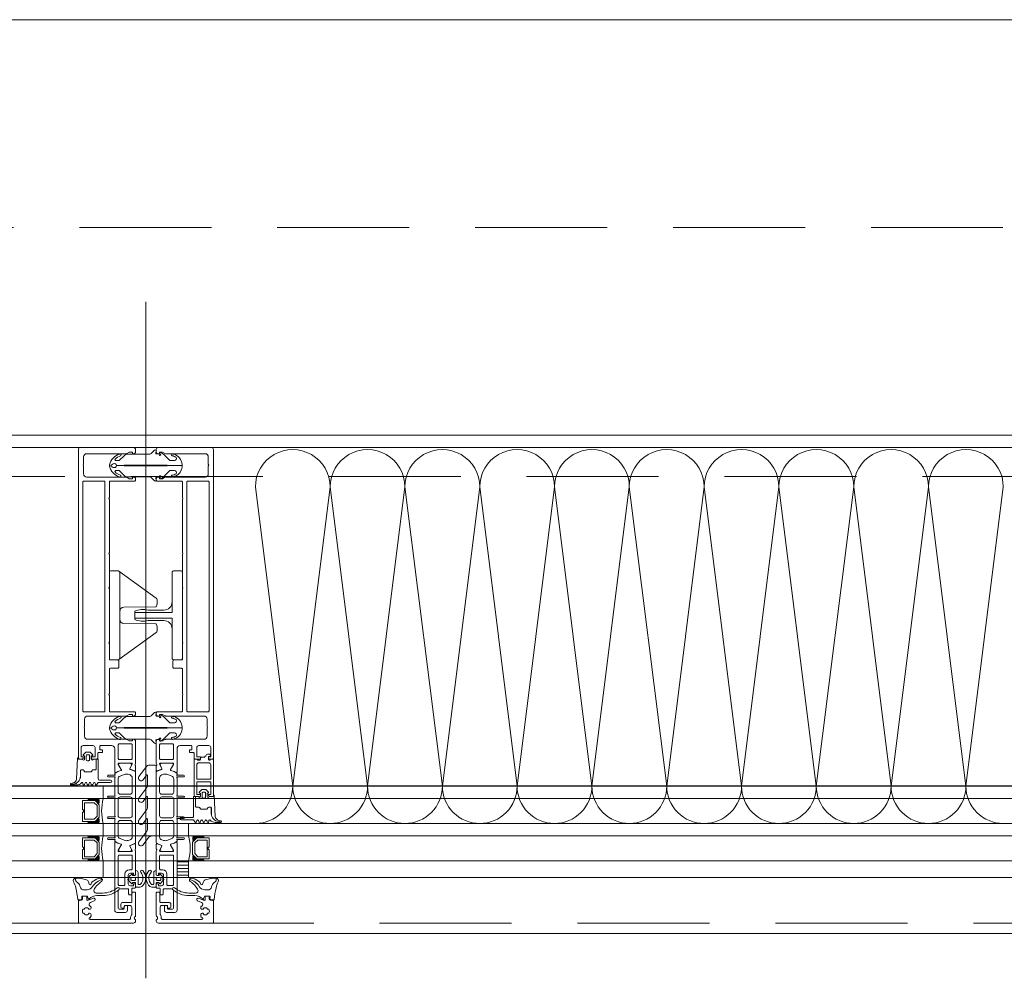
# Model space of a CAD drawing. Header units: millimetres. Extents: x 144573 to 336993, y 74252 to 247042.
# Tile 10 of 256: x 151343 to 151817, y 174594 to 175055. Entities that reach past the tile are written whole.
import ezdxf

# ---------------------------------------------------------------- set-up
doc = ezdxf.new("R2010")
doc.units = ezdxf.units.MM
doc.linetypes.add('ČÁRKOVANÁ', pattern=[19.05, 12.7, -6.35])
doc.layers.add('FASÁDA DETAILNÍ', color=255, linetype='Continuous', lineweight=0)
doc.layers.add('NOVA', color=255, linetype='Continuous', lineweight=0)

# ---------------------------------------------------------------- blocks, each defined once
blk = doc.blocks.new('284336')
for points in [[(-0.7, -9.6), (-10, -9.6, 0.414511), (-10.51, -10.11), (-10.51, -15.51, -1), (-11.69, -15.51), (-11.69, -9.6), (-12.69, -8.95, -0.668884), (-12.6, -8.23), (-11.99, -8.01, 0.766384), (-11.99, -7.21), (-12.6, -6.99, -0.76831), (-12.6, -6.23), (-11.99, -6.01, 0.766384), (-11.99, -5.21), (-12.6, -4.99, -0.76831), (-12.6, -4.23), (-11.99, -4.01, 0.766384), (-11.99, -3.21), (-12.6, -2.99, -0.877523), (-12.5, -2.22), (-12.1, -2.22, 0.698129), (-11.83, -1.5, -0.220231), (-12.89, 0.78), (-12.89, 3.45, -0.157143), (-12.82, 3.68), (-12.69, 3.42, -0.067482), (-12.48, 2.53, 0.393136), (-8.66, -1.02), (-6.1, -1.02, -0.414214), (-5.61, -1.51), (-5.61, -2.22, -0.267949), (-5.85, -2.65), (-6.35, -2.93, 0.267949), (-6.61, -3.38), (-6.61, -5.84, 0.267949), (-6.35, -6.29), (-5.85, -6.57, -0.267949), (-5.61, -7), (-5.61, -8.11, 0.414215), (-5.1, -8.62), (-0.41, -8.62), (-0.41, -9.31, -0.414212), (-0.7, -9.6)], [(-0.41, 0), (-0.41, -2, 0.990243), (-0.4, -3.02), (0.9, -3.02, 0.414214), (1.21, -2.71), (1.21, -2.61, -0.668123), (1.71, -2.4), (2.75, -3.45, -0.199004), (2.89, -3.79), (2.89, -5.43, -0.199038), (2.75, -5.77), (1.71, -6.82, -0.668191), (1.21, -6.61), (1.21, -6.51, 0.414214), (0.9, -6.2), (-0.4, -6.2, 0.990269), (-0.41, -7.22), (-0.41, -8.6), (-5.1, -8.6, -0.414215), (-5.59, -8.11), (-5.59, -7, 0.267949), (-5.84, -6.56), (-6.34, -6.27, -0.267949), (-6.59, -5.84), (-6.59, -3.38, -0.267949), (-6.34, -2.95), (-5.84, -2.66, 0.267949), (-5.59, -2.22), (-5.59, -1.51, 0.414214), (-6.1, -1), (-8.66, -1, -0.393156), (-12.46, 2.53, 0.067572), (-12.67, 3.43), (-12.8, 3.7, -0.637545), (-12.12, 3.53), (-11.92, 2.53, 0.344315), (-10.06, 0.91), (0, 0.38, -0.406913), (0.39, 0), (-0.41, 0)], [(1.7, -4.31, 0.414235), (1.2, -3.81), (-0.7, -3.81, 0.414214), (-1.2, -4.31), (-1.2, -4.91, 0.414214), (-0.7, -5.41), (1.2, -5.41, 0.414235), (1.7, -4.91), (1.7, -4.31)]]:
    blk.add_lwpolyline(points, format="xyb", close=True)
blk = doc.blocks.new('nesystémový nástavec 18')
for p, q in [((-18, 6.8), (-18, 8.8)), ((-17.5, 9.3), (-15.36, 9.3)), ((-17, 6.3), (-17.5, 6.3)), ((-11, 8), (-17, 8)), ((-17, 8), (-17, 6.3)), ((-15.36, 9.3), (0, 9.3)), ((-11, 1.3), (-11, 8)), ((-2.8, 8), (-9.7, 8)), ((-9.7, 1.3), (-9.7, 8)), ((-1.8, 2.3), (-1.8, 7)), ((-0.5, 7.3), (-0.5, 6.8)), ((0, 9.3), (0, 7.8)), ((0, 6.3), (0.55, 6.3)), ((0.55, 6.3), (0.95, 5.9)), ((0.95, 5.9), (0.95, 4.8)), ((0.95, 4.8), (0.95, 4.14)), ((-18, 0.5), (-18, 1.8)), ((-17.5, 2.3), (-17, 2.3)), ((-1.8, 0), (-17.5, 0)), ((-17, 2.3), (-17, 1.3)), ((-17, 1.3), (-11, 1.3)), ((-9.7, 1.3), (-2.8, 1.3)), ((0, 0), (-1.8, 0)), ((-0.4, 2.23), (-0.5, 2.04)), ((-0.5, 2.04), (-0.5, 2)), ((1.2, 2.44), (0, 2.44)), ((0, 1.5), (0, 0)), ((0.95, 4.14), (1.2, 4.14)), ((1.2, 1.85), (1.2, 2.44)), ((1.4, 3.94), (1.4, 3.84)), ((1.6, 3.64), (1.6, 3.64)), ((1.8, 1.37), (1.7, 1.35)), ((2.25, 1.63), (1.8, 1.37)), ((2.4, 2.84), (2.4, 1.89))]:
    blk.add_line(p, q)
for centre, radius, start, end in [((-17.5, 8.8), 0.5, 90, 180), ((-17.5, 6.8), 0.5, 180.0012, 269.9988), ((-15.36, 9.8), 0.5, 270, 270.084), ((-2.8, 7), 1, 0, 90), ((0, 7.3), 0.5, 89.9955, 180.0071), ((0, 6.8), 0.5, 179.9949, 270.006), ((0.75, 4.8), 0.2, 359.9656, 0.0344), ((-17.5, 1.8), 0.5, 89.999, 180.0002), ((-17.5, 0.5), 0.5, 180, 270), ((-2.8, 2.3), 1, 270, 0), ((0, 2), 0.5, 179.9716, 270.0327), ((0, 1.94), 0.5, 89.9975, 144.0007), ((1.2, 3.94), 0.2, 359.9707, 90.0249), ((1.7, 1.85), 0.5, 179.9991, 270), ((1.6, 3.84), 0.2, 179.9737, 270.035), ((1.6, 2.84), 0.8, 0.0065, 89.9919), ((2.1, 1.89), 0.3, 299.9815, 0.0183)]:
    blk.add_arc(centre, radius, start, end)
blk = doc.blocks.new('433270')
blk.add_lwpolyline([(1, 0, 0.414364), (0, -1), (0, -1.4, 0.255924), (0.23, -1.83, -0.547723), (0.23, -3.17, 0.255924), (0, -3.6), (0, -14.6, 0.414214), (0.3, -14.9), (1.2, -14.9, 0.414214), (1.7, -14.4), (1.7, -10.3, -0.414214), (2, -10), (6, -10, 0.414248), (7, -9), (7, -7.7, 0.414179), (6.5, -7.2), (5.7, -7.2, 0.414232), (5.4, -7.5), (5.4, -8.2, -0.414198), (5.1, -8.5), (2.8, -8.5, -0.414204), (1.8, -7.5), (1.8, -4.49, -0.147432), (1.97, -3.94, 0.147461), (2.4, -2.5), (2.4, -2.3, -0.414214), (2.9, -1.8), (21.87, -1.8, -0.668178), (22.22, -2.65), (22.16, -2.72, 1), (21.59, -3.29), (21.52, -3.35, 0.198912), (21.38, -3.71), (21.38, -4.05, 0.414214), (22.08, -4.75), (22.38, -4.75, 0.576988), (22.64, -4.3, -0.311246), (24.56, -4.3, 0.576988), (24.82, -4.75), (25.3, -4.75, -0.260065), (25.3, -6.65), (24.82, -6.65, 0.576988), (24.56, -7.1, -0.311246), (22.64, -7.1, 0.576988), (22.38, -6.65), (22.08, -6.65, 0.414214), (21.38, -7.35), (21.38, -7.61, 0.267949), (21.63, -8.04), (21.89, -8.2, -0.637047), (21.73, -10), (19.83, -10.7, 0.315299), (19.5, -11.17), (19.5, -11.49, 0.520567), (20.17, -11.96), (22.83, -10.99, -0.520567), (23.5, -11.46), (23.5, -12.5, 0.414062), (24, -13), (25, -13, 0.414186), (25.5, -12.5), (25.5, -11.5, -0.414182), (26, -11), (27, -11, 0.414214), (27.5, -10.5), (27.5, -0.5, 0.414214), (27, 0), (1, 0)], format="xyb", close=True)
blk = doc.blocks.new('284325')
for points in [[(0.84, -5.23, -0.560316), (0.94, -4.73), (1.94, -4.36, 0.3153), (2.14, -4.08), (2.14, -1.89, 0.451558), (1.8, -1.59), (0.9, -1.7, -0.399586), (0.57, -1.46), (0.3, -0.07, -0.415977), (0.53, 0.29, 0.024107), (6.15, 1.24, 0.076636), (8.99, 2.34, -0.577615), (10.79, 1.3), (10.02, 1.37, 0.283171), (9.08, 0.9, -0.168429), (7.07, -0.74), (5.9, -1.16, 0.315302), (5.24, -2.1), (5.24, -4.21, 0.269719), (6.76, -6.82, -0.194797), (10.18, -11.53, -0.342663), (9.17, -11.17, 0.119207), (5.43, -7.59, 0.578571), (3.63, -8.62), (3.63, -11.77, 0.176415), (6.16, -18.72, -1), (5.24, -19.49, -0.176415), (2.43, -11.77), (2.43, -8.89, 0.208286), (0.84, -5.23)], [(8.95, -6.65), (10.32, -8.78, -0.134555), (10.79, -10.63, -0.339795), (10.19, -11.53, 0.194788), (6.76, -6.81, -0.269736), (5.25, -4.21), (5.25, -2.1, -0.315302), (5.9, -1.17), (7.07, -0.74, 0.168429), (9.09, 0.89, -0.283167), (10.01, 1.36), (10.79, 1.29), (10.79, -0.74, -0.070852), (10.71, -1.3), (9.95, -3.93, -0.241839), (9.08, -4.83), (7.93, -5.22, 0.836024), (8.08, -6.19), (8.11, -6.19, -0.255349), (8.95, -6.65)]]:
    blk.add_lwpolyline(points, format="xyb", close=True)
blk = doc.blocks.new('*U1335')
for points in [[(0, 0, 0.414243), (0.1, 0.1), (0, 0.9, -1.0001), (0.2, 0.9), (0.1, 0.1, 0.414228), (0.2, 0, 0.414228)], [(0.2, 0, 0.414243), (0.3, 0.1), (0.2, 0.9, -1.0001), (0.4, 0.9), (0.3, 0.1, 0.414228), (0.4, 0, 0.414228)], [(0.4, 0, 0.414243), (0.5, 0.1), (0.4, 0.9, -1.0001), (0.6, 0.9), (0.5, 0.1, 0.414228), (0.6, 0, 0.414228)], [(0.6, 0, 0.414243), (0.7, 0.1), (0.6, 0.9, -1.0001), (0.8, 0.9), (0.7, 0.1, 0.414228), (0.8, 0, 0.414228)], [(0.8, 0, 0.414243), (0.9, 0.1), (0.8, 0.9, -1.0001), (1, 0.9), (0.9, 0.1, 0.414228), (1, 0, 0.414228)], [(1, 0, 0.414243), (1.1, 0.1), (1, 0.9, -1.0001), (1.2, 0.9), (1.1, 0.1, 0.414228), (1.2, 0, 0.414228)], [(1.2, 0, 0.414243), (1.3, 0.1), (1.2, 0.9, -1.0001), (1.4, 0.9), (1.3, 0.1, 0.414228), (1.4, 0, 0.414228)], [(1.4, 0, 0.414243), (1.5, 0.1), (1.4, 0.9, -1.0001), (1.6, 0.9), (1.5, 0.1, 0.414228), (1.6, 0, 0.414228)], [(1.6, 0, 0.414243), (1.7, 0.1), (1.6, 0.9, -1.0001), (1.8, 0.9), (1.7, 0.1, 0.414228), (1.8, 0, 0.414228)], [(1.8, 0, 0.414243), (1.9, 0.1), (1.8001, 0.9, -1.0001), (2, 0.9), (1.9001, 0.1, 0.414228), (2, 0, 0.414228)]]:
    blk.add_lwpolyline(points, format="xyb")
blk = doc.blocks.new('244748_a')
blk.add_lwpolyline([(8.32, -1.69, 0.082248), (6.34, -0.9, -1.09695), (6.94, -0.1, -0.315353), (11.26, -5.15, -0.480529), (10.87, -5.64), (4.27, -5.64), (4.08, -5.45), (-16.53, -5.45), (-16.72, -5.64), (-20.43, -5.64, 0.574019), (-21.93, -4.78), (-22.99, -5.4, 0.524827), (-22.99, -5.9), (-21.93, -6.52, 0.574021), (-20.43, -5.66), (-16.72, -5.66), (-16.53, -5.85), (4.08, -5.85), (4.27, -5.66), (10.87, -5.66, -0.480529), (11.26, -6.15, -0.326229), (6.88, -11.09, -1.09695), (6.28, -10.3, 0.081457), (8.32, -9.61, 0.599203), (7.48, -8.05), (5.52, -8.05, 0.198965), (5.17, -8.2), (2.22, -11.15), (0.93, -12.01, -0.738038), (0.51, -11.62), (0.87, -11, 1), (0.35, -10.7), (0, -11.3), (-0.98, -11.3, 0.619205), (-1.45, -12.06), (-1.28, -12.43, -0.808139), (-2.04, -13.04), (-3.63, -11.44, 0.198906), (-4.34, -11.15), (-14.99, -11.15, -0.198936), (-16.76, -10.42), (-18.98, -8.2, 0.198942), (-19.33, -8.05), (-20.67, -8.05, 0.500217), (-21.09, -8.73, 0.122037), (-18.5, -10.27, -1.093735), (-19.1, -11.07, -0.240768), (-23.7, -6.07, -0.106226), (-23.7, -5.23, -0.256232), (-19, -0.13, -1.093735), (-18.4, -0.92, 0.116856), (-21.09, -2.57, 0.500217), (-20.67, -3.25), (-19.33, -3.25, 0.198942), (-18.98, -3.1), (-16.75, -0.88, -0.198936), (-14.99, -0.15), (-4.34, -0.15, 0.198907), (-3.63, 0.14), (-2.04, 1.74, -0.808139), (-1.28, 1.13), (-1.45, 0.76, 0.619205), (-0.98, 0), (0, 0), (0.35, -0.6, 1), (0.87, -0.3), (0.51, 0.32, -0.738038), (0.93, 0.71), (2.22, -0.15), (5.17, -3.1, 0.198965), (5.52, -3.25), (7.48, -3.25, 0.599203)], format="xyb", close=True)
blk = doc.blocks.new('236134_0100_s_v')
for points in [[(22.8, -23), (22.8, -5), (42, -5, 0.414214), (43, -4), (43, -1, 0.414214), (42, 0), (1, 0, 0.414214), (0, -1), (0, -4, 0.414214), (1, -5), (20.2, -5), (20.2, -23)], [(15, -5, -0.414214), (19, -9), (19, -16.57, 0.165764), (19.53, -23), (23.47, -23, 0.165764), (24, -16.57), (24, -9, -0.414214), (28, -5)]]:
    blk.add_lwpolyline(points, format="xyb")
blk = doc.blocks.new('236134_0200_s_v')
for points in [[(19.58, 5, -0.41166), (17.58, 6.98), (17.45, 22.25, 0.344217), (17.07, 22.73), (16, 23), (14, 23, 0.240828), (13.19, 22.59), (0.19, 4.59)], [(23.42, 5, 0.41166), (25.42, 6.98), (25.55, 22.25, -0.344217), (25.93, 22.73), (27, 23), (29, 23, -0.240828), (29.81, 22.59), (42.81, 4.59)]]:
    blk.add_lwpolyline(points, format="xyb")
blk.add_lwpolyline([(42, 5), (1, 5, 0.414214), (0, 4), (0, 1, 0.414214), (1, 0), (42, 0, 0.414214), (43, 1), (43, 4, 0.414214)], format="xyb", close=True)
blk = doc.blocks.new('288126')
for points in [[(-16.5, 0), (16.5, 0)], [(-21.36, -6.34), (-17.8, -3.69)], [(-14.71, -4.5), (-19.87, -8.34)], [(-17, -2.08), (-17, -0.5)], [(-8.83, -4.3), (-14.11, -4.3)], [(-10.96, -6.34), (-8.71, -4.66)], [(-4.31, -4.5), (-9.47, -8.34)], [(1.81, -4.3), (-3.71, -4.3)], [(-0.35, -6.36), (1.93, -4.66)], [(6.33, -4.5), (1.14, -8.37)], [(12.21, -4.3), (6.93, -4.3)], [(10.05, -6.36), (12.33, -4.66)], [(16.6, -4.6), (11.54, -8.37)], [(17, -0.5), (17, -3.8)]]:
    blk.add_lwpolyline(points)
for centre, radius, start, end in [((16.5, -0.5), 0.5, 0, 90), ((-16.5, -0.5), 0.5, 90, 180), ((16, -3.8), 1, 306.7059, 0), ((-20.61, -7.34), 1.25, 126.7059, 306.7059), ((-10.21, -7.34), 1.25, 126.7059, 306.7059), ((0.4, -7.37), 1.25, 126.7059, 306.7059), ((10.8, -7.37), 1.25, 126.7059, 306.7059)]:
    blk.add_arc(centre, radius, start, end)
at = {"extrusion": (0, 0, -1)}
for centre, radius, start, end in [((19, -2.08), 2, 180, 233.2941), ((14.11, -5.3), 1, 53.2941, 90), ((8.83, -4.5), 0.2, 90, 233.2941), ((3.71, -5.3), 1, 53.2941, 90), ((-1.81, -4.5), 0.2, 90, 233.2941), ((-6.93, -5.3), 1, 53.2941, 90), ((-12.21, -4.5), 0.2, 90, 233.2941)]:
    blk.add_arc(centre, radius, start, end, dxfattribs=at)
blk = doc.blocks.new('246426')
for points in [[(-1.84, 0.64), (-2.86, -0.38, 0.198926), (-3.15, -1.09), (-3.15, -2.31, 0.198926), (-2.86, -3.02), (-1.84, -4.04, 0.637051), (-1.5, -3.92), (-1.45, -3.4), (-0.3, -3.4, -0.41484), (0, -3.7), (0, -5.19, 0.414232), (0.5, -5.69), (2.14, -5.69, 0.071862), (2.2, -5.68, 0.157876), (3.73, -4.64, 0.360336), (3.48, 2.39, 0.964062), (2.54, 1.48, -0.403385), (2.25, -4.34, -0.190964), (2.11, -4.39), (1.7, -4.39, -0.414214), (1.2, -3.89), (1.2, 1.31, 0.414201), (0.2, 2.31), (0, 2.31), (0, 0.3, -0.414214), (-0.3, 0), (-1.45, 0), (-1.5, 0.52, 0.637051), (-1.84, 0.64)], [(-2.25, -1.4, -0.414214), (-1.85, -1), (-0.4, -1, -0.414214), (0, -1.4), (0, -2, -0.414214), (-0.4, -2.4), (-1.85, -2.4, -0.414214), (-2.25, -2), (-2.25, -1.4)]]:
    blk.add_lwpolyline(points, format="xyb", close=True)

msp = doc.modelspace()

# ---------------------------------------------------------------- hatches: boundary and pattern name
at = {"layer": 'FASÁDA DETAILNÍ'}
h = msp.add_hatch(dxfattribs=at)
h.set_pattern_fill('ANSI31', color=256, scale=0.5, angle=495)
h.set_pattern_definition([(180, (141104.0589, 130529.9017), (-7e-16, -1.5875), [])])
h.paths.add_polyline_path([(151418.48, 174650.259), (151423.98, 174650.259), (151423.98, 174642.259), (151418.48, 174642.259)])

# ---------------------------------------------------------------- linework, layer by layer
for p, q in [((151403.48, 174919.383), (151403.48, 174593.691)), ((153454.98, 174849.259), (150617.98, 174849.259)), ((151868.479, 174686.259), (146726.48, 174686.259)), ((151868.479, 174686.304), (149784.479, 174686.362)), ((151382.98, 174680.259), (151382.98, 174686.259)), ((146726.48, 174680.259), (151881.518, 174680.259)), ((149784.479, 174680.259), (151881.518, 174680.259)), ((151881.518, 174668.259), (146726.48, 174668.259)), ((151881.518, 174668.259), (150831.98, 174668.259)), ((151382.98, 174662.259), (151382.98, 174668.259)), ((151832.98, 174668.259), (151423.98, 174668.259)), ((151423.98, 174668.259), (151423.98, 174662.259)), ((146726.48, 174662.259), (151881.518, 174662.259)), ((150831.98, 174662.259), (151881.518, 174662.259)), ((151423.98, 174662.259), (151832.98, 174662.259)), ((151881.518, 174650.259), (146726.48, 174650.259)), ((151881.518, 174650.259), (150831.98, 174650.259)), ((151382.98, 174642.259), (151382.98, 174650.259)), ((151832.98, 174650.259), (151423.98, 174650.259)), ((151423.98, 174650.259), (151423.98, 174642.259)), ((146726.48, 174642.259), (151868.48, 174642.259)), ((150831.98, 174642.259), (151868.48, 174642.259)), ((151423.98, 174642.259), (151832.98, 174642.259))]:
    msp.add_line(p, q, dxfattribs=at)
for points in [[(173301.48, 174615.259), (146721.48, 174615.259), (146721.48, 198295.259), (173301.48, 198295.259)], [(173061.48, 174855.259), (146961.48, 174855.259), (146961.48, 198055.259), (173061.48, 198055.259)], [(151372.98, 174679.259), (151378.98, 174679.259), (151380.98, 174677.259), (151380.98, 174671.259), (151378.98, 174669.259), (151372.98, 174669.259), (151372.98, 174673.759), (151373.48, 174673.759), (151373.48, 174674.759), (151372.98, 174674.759)], [(151373.98, 174670.259), (151373.98, 174678.259), (151378.566, 174678.259), (151379.98, 174676.844), (151379.98, 174671.811), (151378.566, 174670.259)], [(151372.98, 174661.259), (151378.98, 174661.259), (151380.98, 174659.259), (151380.98, 174653.259), (151378.98, 174651.259), (151372.98, 174651.259), (151372.98, 174655.759), (151373.48, 174655.759), (151373.48, 174656.759), (151372.98, 174656.759)], [(151433.98, 174661.259), (151427.98, 174661.259), (151425.98, 174659.259), (151425.98, 174653.259), (151427.98, 174651.259), (151433.98, 174651.259), (151433.98, 174655.759), (151433.48, 174655.759), (151433.48, 174656.759), (151433.98, 174656.759)], [(151373.98, 174652.259), (151373.98, 174660.259), (151378.566, 174660.259), (151379.98, 174658.844), (151379.98, 174653.811), (151378.566, 174652.259)], [(151432.98, 174652.259), (151432.98, 174660.259), (151428.394, 174660.259), (151426.98, 174658.844), (151426.98, 174653.811), (151428.394, 174652.259)], [(151418.48, 174642.259), (151423.98, 174642.259), (151423.98, 174650.259), (151418.48, 174650.259)]]:
    msp.add_lwpolyline(points, close=True, dxfattribs=at)
at = {"layer": 'FASÁDA DETAILNÍ', "linetype": 'ČÁRKOVANÁ', "ltscale": 5}
for points in [[(173296.48, 174620.259), (146726.48, 174620.259), (146726.48, 198290.259), (173296.48, 198290.259)], [(173081.48, 174835.259), (146941.48, 174835.259), (146941.48, 198075.259), (173081.48, 198075.259)], [(172961.48, 174955.259), (147061.48, 174955.259), (147061.48, 197955.259), (172961.48, 197955.259)]]:
    msp.add_lwpolyline(points, close=True, dxfattribs=at)
at = {"layer": 'FASÁDA DETAILNÍ'}
for points in [[(151370.98, 174848.259), (151370.98, 174699.759, 0.4142136), (151371.48, 174699.259), (151372.78, 174699.259, 0.4142197), (151373.28, 174699.759), (151373.28, 174700.259), (151372.28, 174700.259), (151372.28, 174704.759, -0.4142136), (151373.28, 174705.759), (151377.98, 174705.759, -0.4142136), (151378.98, 174704.759), (151378.98, 174700.259), (151377.28, 174700.259), (151377.28, 174699.759, 0.4142012), (151377.78, 174699.259), (151379.78, 174699.259, 0.4142136), (151380.28, 174699.759), (151380.28, 174701.902, -0.4142136), (151380.78, 174702.402), (151382.58, 174702.402), (151382.58, 174703.653), (151381.38, 174703.653), (151381.38, 174705.459, -0.4142136), (151381.68, 174705.759), (151386.979, 174705.759, -0.4141667), (151388.479, 174704.259), (151388.48, 174697.261), (151388.48, 174693.161, 0.5773503), (151389.08, 174692.814), (151389.943, 174693.313), (151391.435, 174693.741, 0.4887011), (151391.612, 174694.18), (151390.18, 174696.645), (151390.18, 174697.066, -0.4325656), (151390.38, 174697.261), (151396.685, 174697.261, -0.5483974), (151396.87, 174696.979), (151395.802, 174694.596, 0.4253361), (151395.91, 174694.328), (151397.933, 174693.512, 0.5315629), (151398.482, 174693.883), (151398.482, 174695.947, 0.2313061), (151398.367, 174696.184, -0.3061853), (151398.263, 174696.503), (151398.48, 174697.261), (151398.48, 174707.764, 0.4142136), (151397.48, 174708.764), (151396.98, 174708.764), (151396.98, 174707.964), (151395.48, 174707.964), (151394.336, 174708.625, 0.1316504), (151393.836, 174708.759), (151375.472, 174708.759, -0.4142136), (151373.972, 174710.259), (151373.972, 174713.759, -0.3999851), (151373.972, 174714.759), (151373.972, 174718.459, -0.4142136), (151375.472, 174719.959), (151393.836, 174719.959, 0.1316504), (151394.336, 174720.093), (151395.48, 174720.753), (151396.98, 174720.753), (151396.98, 174719.953), (151397.48, 174719.953, 0.4142136), (151398.48, 174720.953), (151398.48, 174721.459, 0.4142136), (151397.98, 174721.959), (151386.38, 174721.959, -0.4142136), (151385.88, 174722.459), (151385.88, 174729.859, -0.3999851), (151385.88, 174730.859), (151385.88, 174742.459, -0.4142136), (151386.38, 174742.959), (151389.98, 174742.959, 0.4142136), (151390.48, 174743.459), (151390.48, 174746.459, 0.4142136), (151389.98, 174746.959), (151386.38, 174746.959, -0.4142136), (151385.88, 174747.459), (151385.88, 174754.759, -0.38324), (151385.88, 174755.759), (151385.88, 174781.259, -0.38324), (151385.88, 174782.259), (151385.88, 174797.759, -0.38324), (151385.88, 174798.759), (151385.88, 174824.259, -0.38324), (151385.88, 174825.259), (151385.88, 174832.559, -0.4142136), (151386.38, 174833.059), (151397.98, 174833.059, 0.4142136), (151398.48, 174833.559), (151398.48, 174834.059, 0.4142136), (151397.48, 174835.059), (151396.98, 174835.059), (151396.98, 174834.259), (151395.48, 174834.259), (151394.326, 174834.925, 0.1169365), (151393.826, 174835.059), (151374.972, 174835.059, -0.4142315), (151373.472, 174836.559), (151373.472, 174840.269, -0.3999851), (151373.472, 174841.269), (151373.472, 174844.759, -0.4142315), (151374.972, 174846.259), (151393.826, 174846.259, 0.1169365), (151394.326, 174846.393), (151395.48, 174847.059), (151396.98, 174847.059), (151396.98, 174846.259), (151397.48, 174846.259, 0.4142136), (151398.48, 174847.259), (151398.48, 174848.259, 0.4142136), (151397.48, 174849.259), (151371.98, 174849.259, 0.4142135), (151370.98, 174848.259)], [(151435.98, 174848.259), (151435.98, 174699.759, -0.4142136), (151435.48, 174699.259), (151434.18, 174699.259, -0.4142197), (151433.68, 174699.759), (151433.68, 174700.259), (151434.68, 174700.259), (151434.68, 174704.759, 0.4142136), (151433.68, 174705.759), (151428.98, 174705.759, 0.4142136), (151427.98, 174704.759), (151427.98, 174700.259), (151429.68, 174700.259), (151429.68, 174699.759, -0.4142012), (151429.18, 174699.259), (151427.18, 174699.259, -0.4142136), (151426.68, 174699.759), (151426.68, 174701.902, 0.4142136), (151426.18, 174702.402), (151424.38, 174702.402), (151424.38, 174703.653), (151425.58, 174703.653), (151425.58, 174705.459, 0.4142136), (151425.28, 174705.759), (151419.981, 174705.759, 0.4141667), (151418.481, 174704.259), (151418.48, 174697.261), (151418.48, 174693.161, -0.5773503), (151417.88, 174692.814), (151417.017, 174693.313), (151415.525, 174693.741, -0.4887011), (151415.348, 174694.18), (151416.78, 174696.645), (151416.78, 174697.066, 0.4325656), (151416.58, 174697.261), (151410.275, 174697.261, 0.5483974), (151410.09, 174696.979), (151411.158, 174694.596, -0.4253361), (151411.05, 174694.328), (151409.027, 174693.512, -0.5315629), (151408.478, 174693.883), (151408.478, 174695.947, -0.2313061), (151408.593, 174696.184, 0.3061853), (151408.697, 174696.503), (151408.48, 174697.261), (151408.48, 174707.764, -0.4142136), (151409.48, 174708.764), (151409.98, 174708.764), (151409.98, 174707.964), (151411.48, 174707.964), (151412.624, 174708.625, -0.1316504), (151413.124, 174708.759), (151431.488, 174708.759, 0.4142136), (151432.988, 174710.259), (151432.988, 174713.759, 0.3999851), (151432.988, 174714.759), (151432.988, 174718.459, 0.4142136), (151431.488, 174719.959), (151413.124, 174719.959, -0.1316504), (151412.624, 174720.093), (151411.48, 174720.753), (151409.98, 174720.753), (151409.98, 174719.953), (151409.48, 174719.953, -0.4142136), (151408.48, 174720.953), (151408.48, 174721.459, -0.4142136), (151408.98, 174721.959), (151420.58, 174721.959, 0.4142136), (151421.08, 174722.459), (151421.08, 174729.859, 0.3999851), (151421.08, 174730.859), (151421.08, 174742.459, 0.4142136), (151420.58, 174742.959), (151416.98, 174742.959, -0.4142136), (151416.48, 174743.459), (151416.48, 174746.459, -0.4142136), (151416.98, 174746.959), (151420.58, 174746.959, 0.4142136), (151421.08, 174747.459), (151421.08, 174754.759, 0.38324), (151421.08, 174755.759), (151421.08, 174781.259, 0.38324), (151421.08, 174782.259), (151421.08, 174797.759, 0.38324), (151421.08, 174798.759), (151421.08, 174824.259, 0.38324), (151421.08, 174825.259), (151421.08, 174832.559, 0.4142136), (151420.58, 174833.059), (151408.98, 174833.059, -0.4142136), (151408.48, 174833.559), (151408.48, 174834.059, -0.4142136), (151409.48, 174835.059), (151409.98, 174835.059), (151409.98, 174834.259), (151411.48, 174834.259), (151412.634, 174834.925, -0.1169365), (151413.134, 174835.059), (151431.988, 174835.059, 0.4142315), (151433.488, 174836.559), (151433.488, 174840.269, 0.3999851), (151433.488, 174841.269), (151433.488, 174844.759, 0.4142315), (151431.988, 174846.259), (151413.134, 174846.259, -0.1169365), (151412.634, 174846.393), (151411.48, 174847.059), (151409.98, 174847.059), (151409.98, 174846.259), (151409.48, 174846.259, -0.4142136), (151408.48, 174847.259), (151408.48, 174848.259, -0.4142136), (151409.48, 174849.259), (151434.98, 174849.259, -0.4142135), (151435.98, 174848.259)], [(151373.08, 174722.459), (151373.08, 174832.559, -0.4142136), (151373.58, 174833.059), (151383.28, 174833.059, -0.4142136), (151383.78, 174832.559), (151383.78, 174722.459, -0.4142136), (151383.28, 174721.959), (151373.58, 174721.959, -0.4142136), (151373.08, 174722.459)], [(151433.88, 174722.459), (151433.88, 174832.559, 0.4142136), (151433.38, 174833.059), (151423.68, 174833.059, 0.4142136), (151423.18, 174832.559), (151423.18, 174722.459, 0.4142136), (151423.68, 174721.959), (151433.38, 174721.959, 0.4142136), (151433.88, 174722.459)], [(151396.38, 174706.559, -0.4142136), (151396.88, 174706.059), (151396.88, 174699.559, -0.4142136), (151396.38, 174699.059), (151390.68, 174699.059, -0.4142136), (151390.18, 174699.559), (151390.18, 174706.059, -0.4142136), (151390.68, 174706.559), (151396.38, 174706.559)], [(151410.58, 174706.559, 0.4142136), (151410.08, 174706.059), (151410.08, 174699.559, 0.4142136), (151410.58, 174699.059), (151416.28, 174699.059, 0.4142136), (151416.78, 174699.559), (151416.78, 174706.059, 0.4142136), (151416.28, 174706.559), (151410.58, 174706.559)], [(151398.48, 174692.92), (151398.481, 174681.009), (151398.48, 174659.098, -0.3058367), (151398.167, 174658.634), (151395.88, 174657.711, 0.4253361), (151395.772, 174657.444), (151396.489, 174655.825, -0.5437525), (151395.804, 174654.769), (151390.9, 174654.769, -0.5781822), (151390.381, 174655.67), (151391.642, 174657.862, 0.4885049), (151391.466, 174658.301), (151389.951, 174658.735), (151388.63, 174659.498, -0.2824777), (151388.481, 174659.774), (151388.481, 174660.219, 1.4470094), (151388.349, 174660.569), (151385.381, 174660.569, -1), (151385.381, 174661.369), (151388.349, 174661.369, 1.4470094), (151388.481, 174661.719), (151388.481, 174670.259, 1.4470094), (151388.349, 174670.609), (151385.381, 174670.609, -1), (151385.381, 174671.409), (151388.349, 174671.409, 1.4470094), (151388.481, 174671.759), (151388.481, 174680.259, 1.4470094), (151388.349, 174680.609), (151385.381, 174680.609, -1), (151385.381, 174681.409), (151388.349, 174681.409, 1.4470094), (151388.481, 174681.759), (151388.481, 174690.299, 1.4470094), (151388.349, 174690.649), (151385.381, 174690.649, -1), (151385.381, 174691.449), (151388.349, 174691.449, 1.4470094), (151388.481, 174691.799), (151388.481, 174692.244, -0.2824777), (151388.63, 174692.52), (151389.951, 174693.282), (151391.466, 174693.717, 0.4885049), (151391.642, 174694.156), (151390.381, 174696.347, -0.5781822), (151390.9, 174697.249), (151395.804, 174697.249, -0.5437525), (151396.489, 174696.192), (151395.772, 174694.574, 0.4253361), (151395.88, 174694.306), (151398.167, 174693.383, -0.3058367), (151398.48, 174692.92)], [(151408.48, 174692.92), (151408.479, 174681.009), (151408.48, 174659.098, 0.3058367), (151408.793, 174658.634), (151411.08, 174657.711, -0.4253361), (151411.188, 174657.444), (151410.471, 174655.825, 0.5437525), (151411.156, 174654.769), (151416.06, 174654.769, 0.5781822), (151416.579, 174655.67), (151415.318, 174657.862, -0.4885049), (151415.494, 174658.301), (151417.009, 174658.735), (151418.33, 174659.498, 0.2824777), (151418.479, 174659.774), (151418.479, 174660.219, -1.4470094), (151418.611, 174660.569), (151421.579, 174660.569, 1), (151421.579, 174661.369), (151418.611, 174661.369, -1.4470094), (151418.479, 174661.719), (151418.479, 174670.259, -1.4470094), (151418.611, 174670.609), (151421.579, 174670.609, 1), (151421.579, 174671.409), (151418.611, 174671.409, -1.4470094), (151418.479, 174671.759), (151418.479, 174680.259, -1.4470094), (151418.611, 174680.609), (151421.579, 174680.609, 1), (151421.579, 174681.409), (151418.611, 174681.409, -1.4470094), (151418.479, 174681.759), (151418.479, 174690.299, -1.4470094), (151418.611, 174690.649), (151421.579, 174690.649, 1), (151421.579, 174691.449), (151418.611, 174691.449, -1.4470094), (151418.479, 174691.799), (151418.479, 174692.244, 0.2824777), (151418.33, 174692.52), (151417.009, 174693.282), (151415.494, 174693.717, -0.4885049), (151415.318, 174694.156), (151416.579, 174696.347, 0.5781822), (151416.06, 174697.249), (151411.156, 174697.249, 0.5437525), (151410.471, 174696.192), (151411.188, 174694.574, -0.4253361), (151411.08, 174694.306), (151408.793, 174693.383, 0.3058367), (151408.48, 174692.92)], [(151396.881, 174683.309), (151396.881, 174690.209, 0.3249157), (151395.845, 174691.636), (151394.994, 174691.912, 0.1764286), (151392.943, 174691.84), (151391.018, 174691.061, 0.305619), (151390.081, 174689.671), (151390.081, 174683.309, 0.4142178), (151391.081, 174682.309), (151395.881, 174682.309, 0.4142178), (151396.881, 174683.309)], [(151410.079, 174683.309), (151410.079, 174690.209, -0.3249157), (151411.116, 174691.636), (151411.966, 174691.912, -0.1764286), (151414.018, 174691.84), (151415.942, 174691.061, -0.305619), (151416.879, 174689.671), (151416.879, 174683.309, -0.4142178), (151415.879, 174682.309), (151411.079, 174682.309, -0.4142178), (151410.079, 174683.309)], [(151396.881, 174672.009), (151396.881, 174680.009, 0.4142136), (151395.881, 174681.009), (151391.081, 174681.009, 0.4142136), (151390.081, 174680.009), (151390.081, 174672.009, 0.4142136), (151391.081, 174671.009), (151395.881, 174671.009, 0.4142136), (151396.881, 174672.009)], [(151410.079, 174672.009), (151410.079, 174680.009, -0.4142136), (151411.079, 174681.009), (151415.879, 174681.009, -0.4142136), (151416.879, 174680.009), (151416.879, 174672.009, -0.4142136), (151415.879, 174671.009), (151411.079, 174671.009, -0.4142136), (151410.079, 174672.009)], [(151396.881, 174661.808), (151396.881, 174668.709, 0.4142178), (151395.881, 174669.709), (151391.081, 174669.709, 0.4142178), (151390.081, 174668.709), (151390.081, 174662.346, 0.305619), (151391.018, 174660.956), (151392.943, 174660.178, 0.1764286), (151394.994, 174660.106), (151395.845, 174660.382, 0.3249157), (151396.881, 174661.808)], [(151410.079, 174661.808), (151410.079, 174668.709, -0.4142178), (151411.079, 174669.709), (151415.879, 174669.709, -0.4142178), (151416.879, 174668.709), (151416.879, 174662.346, -0.305619), (151415.942, 174660.956), (151414.018, 174660.178, -0.1764286), (151411.966, 174660.106), (151411.116, 174660.382, -0.3249157), (151410.079, 174661.808)], [(151398.48, 174654.759), (151398.48, 174643.759, -0.4144257), (151397.98, 174643.259), (151397.487, 174643.259), (151397.487, 174644.259), (151395.987, 174644.259, 0.4142136), (151394.987, 174643.259), (151394.987, 174641.759, 0.3999851), (151394.987, 174640.759), (151394.987, 174639.259, 0.4142136), (151395.987, 174638.259), (151397.48, 174638.259), (151397.48, 174639.259), (151397.98, 174639.259, -0.4144559), (151398.48, 174638.758), (151398.479, 174637.458, -0.4139712), (151398.179, 174637.159), (151396.98, 174637.159, 0.4142136), (151396.68, 174636.859), (151396.68, 174633.859), (151395.68, 174633.859, -0.4142136), (151395.18, 174634.359), (151395.18, 174636.259, 0.4142136), (151394.68, 174636.759), (151391.18, 174636.759, 0.4142056), (151390.18, 174635.759), (151390.18, 174627.459, 0.4142063), (151390.68, 174626.959), (151392.58, 174626.959, 0.414219), (151393.08, 174627.459), (151393.08, 174628.259, -0.4142136), (151393.58, 174628.759), (151394.08, 174628.759, -0.4142136), (151394.58, 174628.259), (151394.58, 174626.459, -0.4142136), (151393.58, 174625.459), (151389.48, 174625.459, -0.4142136), (151388.48, 174626.459), (151388.48, 174654.759), (151388.48, 174658.859, -0.5773503), (151389.08, 174659.205), (151389.943, 174658.707), (151391.435, 174658.279, -0.4887011), (151391.612, 174657.84), (151390.18, 174655.374), (151390.18, 174654.954, 0.4325656), (151390.38, 174654.759), (151396.685, 174654.759, 0.5483974), (151396.87, 174655.04), (151395.802, 174657.424, -0.4253361), (151395.91, 174657.691), (151397.933, 174658.508, -0.5315625), (151398.482, 174658.137), (151398.482, 174656.073, -0.2313061), (151398.367, 174655.836, 0.3061853), (151398.263, 174655.517), (151398.48, 174654.759)], [(151408.48, 174654.759), (151408.48, 174643.759, 0.4144257), (151408.98, 174643.259), (151409.473, 174643.259), (151409.473, 174644.259), (151410.973, 174644.259, -0.4142136), (151411.973, 174643.259), (151411.973, 174641.759, -0.3999851), (151411.973, 174640.759), (151411.973, 174639.259, -0.4142136), (151410.973, 174638.259), (151409.48, 174638.259), (151409.48, 174639.259), (151408.98, 174639.259, 0.4144559), (151408.48, 174638.758), (151408.481, 174637.458, 0.4139712), (151408.781, 174637.159), (151409.98, 174637.159, -0.4142136), (151410.28, 174636.859), (151410.28, 174633.859), (151411.28, 174633.859, 0.4142136), (151411.78, 174634.359), (151411.78, 174636.259, -0.4142136), (151412.28, 174636.759), (151415.78, 174636.759, -0.4142056), (151416.78, 174635.759), (151416.78, 174627.459, -0.4142063), (151416.28, 174626.959), (151414.38, 174626.959, -0.414219), (151413.88, 174627.459), (151413.88, 174628.259, 0.4142136), (151413.38, 174628.759), (151412.88, 174628.759, 0.4142136), (151412.38, 174628.259), (151412.38, 174626.459, 0.4142136), (151413.38, 174625.459), (151417.48, 174625.459, 0.4142136), (151418.48, 174626.459), (151418.48, 174654.759), (151418.48, 174658.859, 0.5773503), (151417.88, 174659.205), (151417.017, 174658.707), (151415.525, 174658.279, 0.4887011), (151415.348, 174657.84), (151416.78, 174655.374), (151416.78, 174654.954, -0.4325656), (151416.58, 174654.759), (151410.275, 174654.759, -0.5483974), (151410.09, 174655.04), (151411.158, 174657.424, 0.4253361), (151411.05, 174657.691), (151409.027, 174658.508, 0.5315625), (151408.478, 174658.137), (151408.478, 174656.073, 0.2313061), (151408.593, 174655.836, -0.3061853), (151408.697, 174655.517), (151408.48, 174654.759)], [(151390.18, 174652.559), (151390.18, 174638.859, 0.4142136), (151390.68, 174638.359), (151392.887, 174638.359, 0.4142136), (151393.387, 174638.859), (151393.387, 174643.829, -0.4111388), (151395.387, 174645.859), (151396.38, 174645.859, 0.4142136), (151396.88, 174646.359), (151396.88, 174652.559, 0.4142136), (151396.38, 174653.059), (151390.68, 174653.059, 0.4142136), (151390.18, 174652.559)], [(151416.78, 174652.559), (151416.78, 174638.859, -0.4142136), (151416.28, 174638.359), (151414.073, 174638.359, -0.4142136), (151413.573, 174638.859), (151413.573, 174643.829, 0.4111388), (151411.573, 174645.859), (151410.58, 174645.859, -0.4142136), (151410.08, 174646.359), (151410.08, 174652.559, -0.4142136), (151410.58, 174653.059), (151416.28, 174653.059, -0.4142136), (151416.78, 174652.559)]]:
    msp.add_lwpolyline(points, format="xyb", close=True, dxfattribs=at)
msp.add_lwpolyline([(151821.98, 174849.259), (151434.98, 174849.259)], dxfattribs=at)
for centre, radius, start, end in [((151375.117, 174679.759), 0.596, 303.03656, 56.96344), ((151375.41, 174679.759), 0.596, 303.03656, 56.96344), ((151375.702, 174679.759), 0.596, 303.03656, 56.96344), ((151375.995, 174679.759), 0.596, 303.03656, 56.96344), ((151376.287, 174679.759), 0.596, 303.03656, 56.96344), ((151376.58, 174679.759), 0.596, 303.03656, 56.96344), ((151376.872, 174679.759), 0.596, 303.03656, 56.96344), ((151377.165, 174679.759), 0.596, 303.03656, 56.96344), ((151377.457, 174679.759), 0.596, 303.03656, 56.96344), ((151377.75, 174679.759), 0.596, 303.03656, 56.96344), ((151378.042, 174679.759), 0.596, 303.03656, 56.96344), ((151378.335, 174679.759), 0.596, 303.03656, 56.96344), ((151378.627, 174679.759), 0.596, 303.03656, 56.96344), ((151378.64, 174679.621), 0.879, 313.99491, 46.49644), ((151378.549, 174679.473), 1.263, 321.96563, 38.49956), ((151378.389, 174679.334), 1.712, 327.29495, 32.68565), ((151378.145, 174679.189), 2.248, 331.52734, 28.40281), ((151377.796, 174679.021), 2.897, 335.30667, 25.29515), ((151377.429, 174678.907), 3.546, 337.29382, 22.40905), ((151404.871, 174674.259), 22.699, 164.67278, 195.32722), ((151377.796, 174669.496), 2.897, 334.70485, 24.69333), ((151377.429, 174669.61), 3.546, 337.59095, 22.70618), ((151375.117, 174668.759), 0.596, 303.03656, 56.96344), ((151375.41, 174668.759), 0.596, 303.03656, 56.96344), ((151375.702, 174668.759), 0.596, 303.03656, 56.96344), ((151375.995, 174668.759), 0.596, 303.03656, 56.96344), ((151376.287, 174668.759), 0.596, 303.03656, 56.96344), ((151376.58, 174668.759), 0.596, 303.03656, 56.96344), ((151376.872, 174668.759), 0.596, 303.03656, 56.96344), ((151377.165, 174668.759), 0.596, 303.03656, 56.96344), ((151377.457, 174668.759), 0.596, 303.03656, 56.96344), ((151377.75, 174668.759), 0.596, 303.03656, 56.96344), ((151378.042, 174668.759), 0.596, 303.03656, 56.96344), ((151378.335, 174668.759), 0.596, 303.03656, 56.96344), ((151378.627, 174668.759), 0.596, 303.03656, 56.96344), ((151378.64, 174668.896), 0.879, 313.50356, 46.00509), ((151378.549, 174669.045), 1.263, 321.50044, 38.03437), ((151378.389, 174669.183), 1.712, 327.31435, 32.70505), ((151378.145, 174669.328), 2.248, 331.59719, 28.47266), ((151375.117, 174661.759), 0.596, 303.03656, 56.96344), ((151375.41, 174661.759), 0.596, 303.03656, 56.96344), ((151375.702, 174661.759), 0.596, 303.03656, 56.96344), ((151375.995, 174661.759), 0.596, 303.03656, 56.96344), ((151376.287, 174661.759), 0.596, 303.03656, 56.96344), ((151376.58, 174661.759), 0.596, 303.03656, 56.96344), ((151376.872, 174661.759), 0.596, 303.03656, 56.96344), ((151377.165, 174661.759), 0.596, 303.03656, 56.96344), ((151377.457, 174661.759), 0.596, 303.03656, 56.96344), ((151377.75, 174661.759), 0.596, 303.03656, 56.96344), ((151378.042, 174661.759), 0.596, 303.03656, 56.96344), ((151378.335, 174661.759), 0.596, 303.03656, 56.96344), ((151378.627, 174661.759), 0.596, 303.03656, 56.96344), ((151378.64, 174661.621), 0.879, 313.99491, 46.49644), ((151378.549, 174661.473), 1.263, 321.96563, 38.49956), ((151378.389, 174661.334), 1.712, 327.29495, 32.68565), ((151378.145, 174661.189), 2.248, 331.52734, 28.40281), ((151377.796, 174661.021), 2.897, 335.30667, 25.29515), ((151377.429, 174660.907), 3.546, 337.29382, 22.40905), ((151404.871, 174656.259), 22.699, 164.67278, 195.32722), ((151402.089, 174656.259), 22.699, 344.67278, 15.32722), ((151429.531, 174660.907), 3.546, 157.59095, 202.70618), ((151429.164, 174661.021), 2.897, 154.70485, 204.69333), ((151428.815, 174661.189), 2.248, 151.59719, 208.47266), ((151428.571, 174661.334), 1.712, 147.31435, 212.70505), ((151428.411, 174661.473), 1.263, 141.50044, 218.03437), ((151428.321, 174661.621), 0.879, 133.50356, 226.00509), ((151428.333, 174661.759), 0.596, 123.03656, 236.96344), ((151428.625, 174661.759), 0.596, 123.03656, 236.96344), ((151428.918, 174661.759), 0.596, 123.03656, 236.96344), ((151429.21, 174661.759), 0.596, 123.03656, 236.96344), ((151429.503, 174661.759), 0.596, 123.03656, 236.96344), ((151429.795, 174661.759), 0.596, 123.03656, 236.96344), ((151430.088, 174661.759), 0.596, 123.03656, 236.96344), ((151430.38, 174661.759), 0.596, 123.03656, 236.96344), ((151430.673, 174661.759), 0.596, 123.03656, 236.96344), ((151430.965, 174661.759), 0.596, 123.03656, 236.96344), ((151431.258, 174661.759), 0.596, 123.03656, 236.96344), ((151431.55, 174661.759), 0.596, 123.03656, 236.96344), ((151431.843, 174661.759), 0.596, 123.03656, 236.96344), ((151378.549, 174651.045), 1.263, 321.50044, 38.03437), ((151378.389, 174651.183), 1.712, 327.31435, 32.70505), ((151378.145, 174651.328), 2.248, 331.59719, 28.47266), ((151377.796, 174651.496), 2.897, 334.70485, 24.69333), ((151377.429, 174651.61), 3.546, 337.59095, 22.70618), ((151429.531, 174651.61), 3.546, 157.29382, 202.40905), ((151429.164, 174651.496), 2.897, 155.30667, 205.29515), ((151428.815, 174651.328), 2.248, 151.52734, 208.40281), ((151428.571, 174651.183), 1.712, 147.29495, 212.68565), ((151428.411, 174651.045), 1.263, 141.96563, 218.49956), ((151375.117, 174650.759), 0.596, 303.03656, 56.96344), ((151375.41, 174650.759), 0.596, 303.03656, 56.96344), ((151375.702, 174650.759), 0.596, 303.03656, 56.96344), ((151375.995, 174650.759), 0.596, 303.03656, 56.96344), ((151376.287, 174650.759), 0.596, 303.03656, 56.96344), ((151376.58, 174650.759), 0.596, 303.03656, 56.96344), ((151376.872, 174650.759), 0.596, 303.03656, 56.96344), ((151377.165, 174650.759), 0.596, 303.03656, 56.96344), ((151377.457, 174650.759), 0.596, 303.03656, 56.96344), ((151377.75, 174650.759), 0.596, 303.03656, 56.96344), ((151378.042, 174650.759), 0.596, 303.03656, 56.96344), ((151378.335, 174650.759), 0.596, 303.03656, 56.96344), ((151378.627, 174650.759), 0.596, 303.03656, 56.96344), ((151378.64, 174650.896), 0.879, 313.50356, 46.00509), ((151428.321, 174650.896), 0.879, 133.99491, 226.49644), ((151428.333, 174650.759), 0.596, 123.03656, 236.96344), ((151428.625, 174650.759), 0.596, 123.03656, 236.96344), ((151428.918, 174650.759), 0.596, 123.03656, 236.96344), ((151429.21, 174650.759), 0.596, 123.03656, 236.96344), ((151429.503, 174650.759), 0.596, 123.03656, 236.96344), ((151429.795, 174650.759), 0.596, 123.03656, 236.96344), ((151430.088, 174650.759), 0.596, 123.03656, 236.96344), ((151430.38, 174650.759), 0.596, 123.03656, 236.96344), ((151430.673, 174650.759), 0.596, 123.03656, 236.96344), ((151430.965, 174650.759), 0.596, 123.03656, 236.96344), ((151431.258, 174650.759), 0.596, 123.03656, 236.96344), ((151431.55, 174650.759), 0.596, 123.03656, 236.96344), ((151431.843, 174650.759), 0.596, 123.03656, 236.96344)]:
    msp.add_arc(centre, radius, start, end, dxfattribs=at)
at = {"layer": 'NOVA', "ltscale": 5}
msp.add_line((151885.98, 175055.259), (147161.48, 175055.259), dxfattribs=at)

# ---------------------------------------------------------------- block references
at = {"layer": 'FASÁDA DETAILNÍ'}
for name, p in [('244748_a', (151409.702, 174846.219)), ('244748_a', (151409.702, 174719.919)), ('246426', (151398.484, 174643.259))]:
    msp.add_blockref(name, p, dxfattribs=at)
at = {"layer": 'FASÁDA DETAILNÍ', "xscale": -179.9999932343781, "yscale": 179.9999932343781, "zscale": 179.9999932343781}
msp.add_blockref('*U1335', (151816.153, 174668.259), dxfattribs=at)
at = {"layer": 'FASÁDA DETAILNÍ', "xscale": -1}
for name, p, rotation in [('236134_0200_s_v', (151385.88, 174746.959), 270), ('236134_0100_s_v', (151421.08, 174746.959), 270), ('288126', (151408.479, 174679.249), 270), ('284336', (151435.98, 174681.669), 270), ('284325', (151435.98, 174631.119), 270), ('433270', (151408.48, 174620.259), 180)]:
    msp.add_blockref(name, p, dxfattribs=dict(at, rotation=rotation))
at = {"layer": 'FASÁDA DETAILNÍ'}
for name, p, rotation in [('284336', (151370.98, 174699.669), 90), ('nesystémový nástavec 18', (151435.98, 174699.259), 90), ('284325', (151370.98, 174631.119), 90), ('433270', (151398.48, 174620.259), 180)]:
    msp.add_blockref(name, p, dxfattribs=dict(at, rotation=rotation))
at = {"layer": 'FASÁDA DETAILNÍ', "xscale": -1}
msp.add_blockref('246426', (151408.476, 174643.259), dxfattribs=at)

doc.saveas('drawing.dxf')
